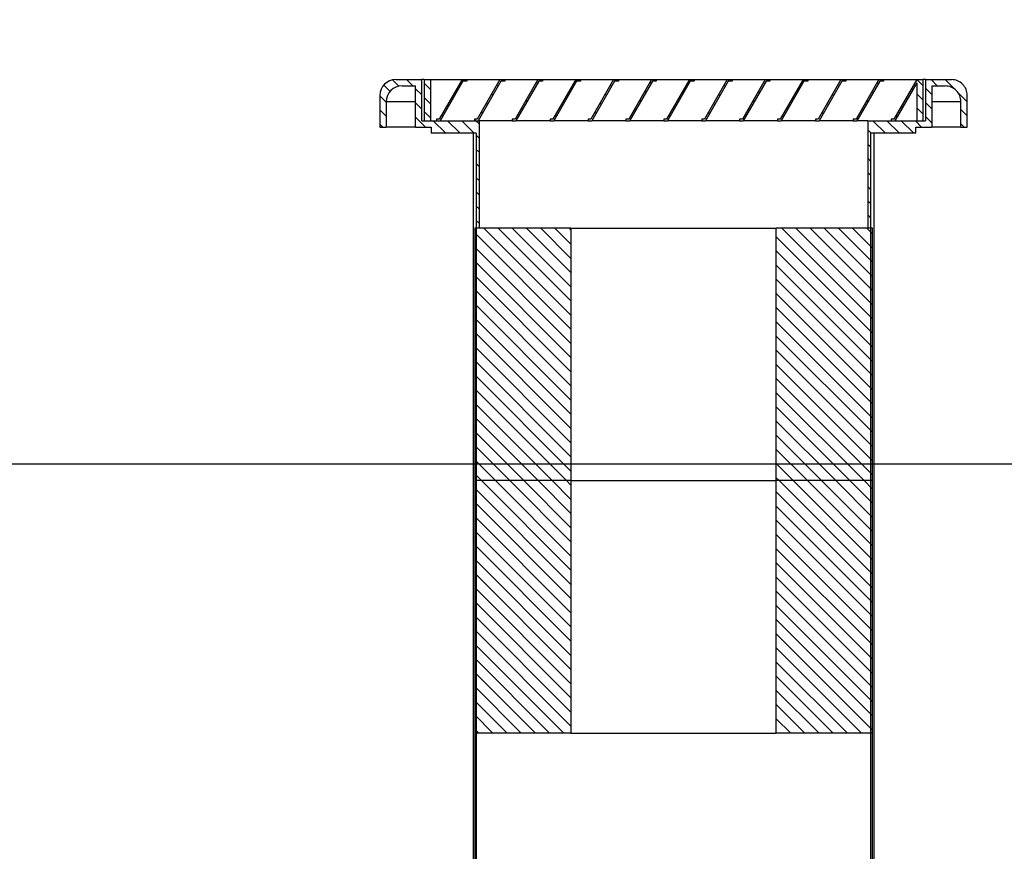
# Model space of a CAD drawing. Header units: millimetres. Extents: x -53179 to 121817, y -123620 to 254214.
# Tile 233 of 256: x 44596 to 44908, y 157 to 421. Entities that reach past the tile are written whole.
import ezdxf
from ezdxf import colors
from ezdxf.entities.mleader import LeaderData, LeaderLine
from ezdxf.math import Vec2, Vec3

# ---------------------------------------------------------------- set-up
doc = ezdxf.new("R2010")
doc.units = ezdxf.units.MM
doc.linetypes.add('xref_ACAD-LSN_dyspozytornia_PW_rzuty_12$0$DASHED', pattern=[19.05, 12.7, -6.35])
doc.layers.add('_BV_NAWIEWNIK_ŚCIENNY', color=3, linetype='Continuous')
doc.layers.add('WM_opis', color=7, linetype='Continuous')
for name, color, linetype, lineweight in [('_BV_POZA ZAKRESEM', 201, 'Continuous', 15), ('xref', 8, 'Continuous', 13), ('xref_ACAD-LSN_dyspozytornia_PW_rzuty_12$0$A opis', 8, 'Continuous', 13), ('xref_ACAD-LSN_dyspozytornia_PW_rzuty_12$0$A-Wall', 8, 'Continuous', 25), ('xref_ACAD-LSN_dyspozytornia_PW_rzuty_12$0$IS nawiewniki scienne', 8, 'xref_ACAD-LSN_dyspozytornia_PW_rzuty_12$0$DASHED', 9)]:
    doc.layers.add(name, color=color, linetype=linetype, lineweight=lineweight)
doc.styles.get("Standard").update_dxf_attribs({"font": 'arial.ttf'})
doc.styles.add('xref_ACAD-LSN_dyspozytornia_PW_rzuty_12$0$STYL ASA', font='ARIALN.TTF')
pattern_1 = [(45, (-592.8234, 544.05), (-2.245064, 2.245064), [])]

# ---------------------------------------------------------------- blocks, each defined once
blk = doc.blocks.new('A$C64B52A8B')
at = {"layer": '_BV_NAWIEWNIK_ŚCIENNY', "linetype": 'Continuous', "lineweight": 18}
h = blk.add_hatch(dxfattribs=at)
h.set_pattern_fill('ANSI31', color=256, style=0)
h.set_pattern_definition(pattern_1)
edge = h.paths.add_edge_path(flags=0)
edge.add_line((482.1, 169.75), (482.1, 155.5))
edge.add_line((482.1, 155.5), (452.1, 155.5))
edge.add_line((452.1, 155.5), (452.1, 154.5))
edge.add_line((452.1, 154.5), (486.1, 154.5))
edge.add_line((486.1, 154.5), (486.1, 172.75))
edge.add_line((486.1, 172.75), (499.1, 172.75))
edge.add_line((499.1, 172.75), (499.1, 181))
edge.add_arc((494.1, 181), 5, 0, 90)
edge.add_line((494.1, 186), (484.1, 186))
edge.add_line((484.1, 186), (484.1, 184))
edge.add_line((484.1, 184), (492.1, 184))
edge.add_arc((492.1, 179), 5, 0, 90, ccw=False)
edge.add_line((497.1, 179), (497.1, 174.75))
edge.add_line((497.1, 174.75), (484.1, 174.75))
edge.add_line((484.1, 174.75), (484.1, 169.75))
edge.add_line((484.1, 169.75), (482.1, 169.75))
h = blk.add_hatch(dxfattribs=at)
h.set_pattern_fill('ANSI31', color=256, style=0)
h.set_pattern_definition(pattern_1)
h.paths.add_polyline_path([(499.1, 170), (499.1, 172), (486.1, 172), (486.1, 170)], flags=0)
h = blk.add_hatch(dxfattribs=at)
h.set_pattern_fill('ANSI31', color=256, style=0)
h.set_pattern_definition(pattern_1)
h.paths.add_polyline_path([(498.6, 159.71), (498.6, 158.48), (499.1, 158.48), (499.1, 160), (486.6, 167.22), (486.6, 168.08), (486.1, 168.08), (486.1, 166.93)], flags=0)
h = blk.add_hatch(dxfattribs=at)
h.set_pattern_fill('ANSI31', color=256, style=0)
h.set_pattern_definition(pattern_1)
h.paths.add_polyline_path([(372.1, 125.5), (372.1, 156), (292.1, 156), (292.1, 125.5)], flags=0)
h = blk.add_hatch(dxfattribs=at)
h.set_pattern_fill('ANSI31', color=256, style=0)
h.set_pattern_definition(pattern_1)
h.paths.add_polyline_path([(452.1, 125.5), (452.1, 156), (372.1, 156), (372.1, 125.5)], flags=0)
h = blk.add_hatch(dxfattribs=at)
h.set_pattern_fill('ANSI31', color=256, style=0)
h.set_pattern_definition(pattern_1)
h.paths.add_polyline_path([(498.6, 147.71), (498.6, 146.48), (499.1, 146.48), (499.1, 148), (486.6, 155.22), (486.6, 156.08), (486.1, 156.08), (486.1, 154.93)], flags=0)
h = blk.add_hatch(dxfattribs=at)
h.set_pattern_fill('ANSI31', color=256, style=0)
h.set_pattern_definition(pattern_1)
h.paths.add_polyline_path([(486.6, 144.08), (486.1, 144.08), (486.1, 142.93), (498.6, 135.71), (498.6, 134.48), (499.1, 134.48), (499.1, 136), (486.6, 143.22)], flags=0)
h = blk.add_hatch(dxfattribs=at)
h.set_pattern_fill('ANSI31', color=256, style=0)
h.set_pattern_definition(pattern_1)
h.paths.add_polyline_path([(498.6, 123.71), (498.6, 122.48), (499.1, 122.48), (499.1, 124), (486.6, 131.22), (486.6, 132.08), (486.1, 132.08), (486.1, 130.93)], flags=0)
h = blk.add_hatch(dxfattribs=at)
h.set_pattern_fill('ANSI31', color=256, style=0)
h.set_pattern_definition(pattern_1)
h.paths.add_polyline_path([(486.6, 120.08), (486.1, 120.08), (486.1, 118.93), (498.6, 111.71), (498.6, 110.48), (499.1, 110.48), (499.1, 112), (486.6, 119.22)], flags=0)
h = blk.add_hatch(dxfattribs=at)
h.set_pattern_fill('ANSI31', color=256, style=0)
h.set_pattern_definition(pattern_1)
h.paths.add_polyline_path([(498.6, 99.71), (498.6, 98.48), (499.1, 98.48), (499.1, 100), (486.6, 107.22), (486.6, 108.08), (486.1, 108.08), (486.1, 106.93)], flags=0)
h = blk.add_hatch(dxfattribs=at)
h.set_pattern_fill('ANSI31', color=256, style=0)
h.set_pattern_definition(pattern_1)
h.paths.add_polyline_path([(486.6, 96.08), (486.1, 96.08), (486.1, 94.93), (498.6, 87.71), (498.6, 86.48), (499.1, 86.48), (499.1, 88), (486.6, 95.22)], flags=0)
h = blk.add_hatch(dxfattribs=at)
h.set_pattern_fill('ANSI31', color=256, style=0)
h.set_pattern_definition(pattern_1)
h.paths.add_polyline_path([(498.6, 75.71), (498.6, 74.48), (499.1, 74.48), (499.1, 76), (486.6, 83.22), (486.6, 84.08), (486.1, 84.08), (486.1, 82.93)], flags=0)
h = blk.add_hatch(dxfattribs=at)
h.set_pattern_fill('ANSI31', color=256, style=0)
h.set_pattern_definition(pattern_1)
h.paths.add_polyline_path([(498.6, 63.71), (498.6, 62.48), (499.1, 62.48), (499.1, 64), (486.6, 71.22), (486.6, 72.08), (486.1, 72.08), (486.1, 70.93)], flags=0)
h = blk.add_hatch(dxfattribs=at)
h.set_pattern_fill('ANSI31', color=256, style=0)
h.set_pattern_definition(pattern_1)
h.paths.add_polyline_path([(292.1, 60.5), (292.1, 30), (372.1, 30), (372.1, 60.5)], flags=0)
h = blk.add_hatch(dxfattribs=at)
h.set_pattern_fill('ANSI31', color=256, style=0)
h.set_pattern_definition(pattern_1)
h.paths.add_polyline_path([(372.1, 60.5), (372.1, 30), (452.1, 30), (452.1, 60.5)], flags=0)
h = blk.add_hatch(dxfattribs=at)
h.set_pattern_fill('ANSI31', color=256, style=0)
h.set_pattern_definition(pattern_1)
h.paths.add_polyline_path([(498.6, 51.71), (498.6, 50.48), (499.1, 50.48), (499.1, 52), (486.6, 59.22), (486.6, 60.08), (486.1, 60.08), (486.1, 58.93)], flags=0)
h = blk.add_hatch(dxfattribs=at)
h.set_pattern_fill('ANSI31', color=256, style=0)
h.set_pattern_definition(pattern_1)
h.paths.add_polyline_path([(486.6, 48.08), (486.1, 48.08), (486.1, 46.93), (498.6, 39.71), (498.6, 38.48), (499.1, 38.48), (499.1, 40), (486.6, 47.22)], flags=0)
h = blk.add_hatch(dxfattribs=at)
h.set_pattern_fill('ANSI31', color=256, style=0)
h.set_pattern_definition(pattern_1)
h.paths.add_polyline_path([(498.6, 27.71), (498.6, 26.48), (499.1, 26.48), (499.1, 28), (486.6, 35.22), (486.6, 36.08), (486.1, 36.08), (486.1, 34.93)], flags=0)
h = blk.add_hatch(dxfattribs=at)
h.set_pattern_fill('ANSI31', color=256, style=0)
h.set_pattern_definition(pattern_1)
edge = h.paths.add_edge_path(flags=0)
edge.add_line((482.1, 30.5), (482.1, 16.25))
edge.add_line((482.1, 16.25), (484.1, 16.25))
edge.add_line((484.1, 16.25), (484.1, 11.25))
edge.add_line((484.1, 11.25), (497.1, 11.25))
edge.add_line((497.1, 11.25), (497.1, 7))
edge.add_arc((492.1, 7), 5, 270, 360, ccw=False)
edge.add_line((492.1, 2), (484.1, 2))
edge.add_line((484.1, 2), (484.1, 0))
edge.add_line((484.1, 0), (494.1, 0))
edge.add_arc((494.1, 5), 5, 270, 360)
edge.add_line((499.1, 5), (499.1, 13.25))
edge.add_line((499.1, 13.25), (486.1, 13.25))
edge.add_line((486.1, 13.25), (486.1, 31.5))
edge.add_line((486.1, 31.5), (452.1, 31.5))
edge.add_line((452.1, 31.5), (452.1, 30.5))
edge.add_line((452.1, 30.5), (482.1, 30.5))
h = blk.add_hatch(dxfattribs=at)
h.set_pattern_fill('ANSI31', color=256, style=0)
h.set_pattern_definition(pattern_1)
h.paths.add_polyline_path([(486.1, 22.93), (498.1, 16), (486.1, 16), (486.1, 14), (499.1, 14), (499.1, 16), (486.6, 23.22), (486.6, 24.08), (486.1, 24.08)], flags=0)
at = {"layer": '_BV_NAWIEWNIK_ŚCIENNY', "linetype": 'Continuous', "lineweight": 25}
for p, q in [((494.1, 186), (484.1, 186)), ((484.1, 186), (484.1, 184)), ((492.1, 184), (484.1, 184)), ((484.1, 174.75), (484.1, 184)), ((492.1, 174.75), (492.1, 184)), ((499.1, 181), (499.1, 172.75)), ((497.1, 179), (497.1, 174.75)), ((484.1, 174.75), (497.1, 174.75)), ((484.1, 174.75), (484.1, 169.75)), ((486.1, 172.75), (499.1, 172.75)), ((486.1, 172.75), (486.1, 154.5)), ((499.1, 172), (486.1, 172)), ((486.1, 172), (486.1, 170)), ((499.1, 172), (499.1, 172.75)), ((499.1, 172), (499.1, 170)), ((484.1, 169.75), (482.1, 169.75)), ((482.1, 155.5), (482.1, 169.75)), ((499.1, 170), (486.1, 170)), ((499.1, 170), (499.1, 160)), ((486.6, 168.08), (486.1, 168.08)), ((486.1, 168.08), (486.1, 166.93)), ((498.6, 159.71), (486.1, 166.93)), ((486.6, 167.22), (486.6, 168.08)), ((499.1, 160), (486.6, 167.22)), ((498.6, 158.48), (498.6, 159.71)), ((499.1, 160), (499.1, 158.48)), ((482.1, 156.5), (82.1, 156.5)), ((292.1, 156), (212.1, 156)), ((292.1, 125.5), (292.1, 156)), ((372.1, 156), (292.1, 156)), ((372.1, 125.5), (372.1, 156)), ((452.1, 156), (372.1, 156)), ((452.1, 125.5), (452.1, 156)), ((482.1, 155.5), (482.1, 156.5)), ((486.6, 156.08), (486.1, 156.08)), ((486.1, 156.08), (486.1, 154.93)), ((486.6, 155.22), (486.6, 156.08)), ((499.1, 158.48), (498.6, 158.48)), ((499.1, 158.48), (499.1, 148)), ((482.1, 155.5), (82.1, 155.5)), ((482.1, 155.5), (452.1, 155.5)), ((452.1, 154.5), (452.1, 155.5)), ((452.1, 154.5), (486.1, 154.5)), ((498.6, 147.71), (486.1, 154.93)), ((486.1, 144.08), (486.1, 154.5)), ((499.1, 148), (486.6, 155.22)), ((498.6, 146.48), (498.6, 147.71)), ((499.1, 148), (499.1, 146.48)), ((486.6, 144.08), (486.1, 144.08)), ((486.1, 144.08), (486.1, 142.93)), ((486.6, 143.22), (486.6, 144.08)), ((499.1, 146.48), (498.6, 146.48)), ((499.1, 146.48), (499.1, 136)), ((498.6, 135.71), (486.1, 142.93)), ((486.1, 132.08), (486.1, 142.93)), ((499.1, 136), (486.6, 143.22)), ((498.6, 134.48), (498.6, 135.71)), ((499.1, 134.48), (498.6, 134.48)), ((499.1, 136), (499.1, 134.48)), ((499.1, 134.48), (499.1, 124)), ((486.6, 132.08), (486.1, 132.08)), ((486.1, 132.08), (486.1, 130.93)), ((486.6, 131.22), (486.6, 132.08)), ((499.1, 124), (486.6, 131.22)), ((498.6, 123.71), (486.1, 130.93)), ((486.1, 120.08), (486.1, 130.93)), ((292.1, 125.5), (292.1, 60.5)), ((372.1, 125.5), (292.1, 125.5)), ((372.1, 125.5), (372.1, 60.5)), ((452.1, 125.5), (372.1, 125.5)), ((452.1, 125.5), (452.1, 60.5)), ((498.6, 122.48), (498.6, 123.71)), ((499.1, 122.48), (498.6, 122.48)), ((499.1, 124), (499.1, 122.48)), ((499.1, 122.48), (499.1, 112)), ((486.6, 120.08), (486.1, 120.08)), ((486.1, 120.08), (486.1, 118.93)), ((498.6, 111.71), (486.1, 118.93)), ((486.1, 108.08), (486.1, 118.93)), ((486.6, 119.22), (486.6, 120.08)), ((499.1, 112), (486.6, 119.22)), ((498.6, 110.48), (498.6, 111.71)), ((499.1, 110.48), (498.6, 110.48)), ((499.1, 112), (499.1, 110.48)), ((499.1, 110.48), (499.1, 100)), ((486.6, 108.08), (486.1, 108.08)), ((486.1, 108.08), (486.1, 106.93)), ((498.6, 99.71), (486.1, 106.93)), ((486.1, 96.08), (486.1, 106.93)), ((486.6, 107.22), (486.6, 108.08)), ((499.1, 100), (486.6, 107.22)), ((499.1, 100), (499.1, 98.48)), ((498.6, 98.48), (498.6, 99.71)), ((499.1, 98.48), (498.6, 98.48)), ((499.1, 98.48), (499.1, 88)), ((486.6, 96.08), (486.1, 96.08)), ((486.1, 96.08), (486.1, 94.93)), ((498.6, 87.71), (486.1, 94.93)), ((486.1, 84.08), (486.1, 94.93)), ((486.6, 95.22), (486.6, 96.08)), ((499.1, 88), (486.6, 95.22)), ((498.6, 86.48), (498.6, 87.71)), ((499.1, 88), (499.1, 86.48)), ((499.1, 86.48), (498.6, 86.48)), ((499.1, 86.48), (499.1, 76)), ((486.6, 84.08), (486.1, 84.08)), ((486.1, 84.08), (486.1, 82.93)), ((498.6, 75.71), (486.1, 82.93)), ((486.1, 72.08), (486.1, 82.93)), ((486.6, 83.22), (486.6, 84.08)), ((499.1, 76), (486.6, 83.22)), ((498.6, 74.48), (498.6, 75.71)), ((499.1, 76), (499.1, 74.48)), ((486.6, 72.08), (486.1, 72.08)), ((486.1, 72.08), (486.1, 70.93)), ((486.6, 71.22), (486.6, 72.08)), ((499.1, 74.48), (498.6, 74.48)), ((499.1, 74.48), (499.1, 64)), ((498.6, 63.71), (486.1, 70.93)), ((486.1, 60.08), (486.1, 70.93)), ((499.1, 64), (486.6, 71.22)), ((498.6, 62.48), (498.6, 63.71)), ((499.1, 62.48), (498.6, 62.48)), ((499.1, 64), (499.1, 62.48)), ((499.1, 62.48), (499.1, 52)), ((292.1, 30), (292.1, 60.5)), ((292.1, 60.5), (372.1, 60.5)), ((372.1, 30), (372.1, 60.5)), ((372.1, 60.5), (452.1, 60.5)), ((452.1, 30), (452.1, 60.5)), ((486.6, 60.08), (486.1, 60.08)), ((486.1, 60.08), (486.1, 58.93)), ((486.6, 59.22), (486.6, 60.08)), ((498.6, 51.71), (486.1, 58.93)), ((486.1, 48.08), (486.1, 58.93)), ((499.1, 52), (486.6, 59.22)), ((498.6, 50.48), (498.6, 51.71)), ((499.1, 50.48), (498.6, 50.48)), ((499.1, 52), (499.1, 50.48)), ((499.1, 50.48), (499.1, 40)), ((486.6, 48.08), (486.1, 48.08)), ((486.1, 48.08), (486.1, 46.93)), ((498.6, 39.71), (486.1, 46.93)), ((486.1, 36.08), (486.1, 46.93)), ((486.6, 47.22), (486.6, 48.08)), ((499.1, 40), (486.6, 47.22)), ((498.6, 38.48), (498.6, 39.71)), ((499.1, 38.48), (498.6, 38.48)), ((499.1, 40), (499.1, 38.48)), ((499.1, 38.48), (499.1, 28)), ((486.6, 36.08), (486.1, 36.08)), ((486.1, 36.08), (486.1, 34.93)), ((498.6, 27.71), (486.1, 34.93)), ((486.1, 31.5), (486.1, 34.93)), ((486.6, 35.22), (486.6, 36.08)), ((499.1, 28), (486.6, 35.22)), ((452.1, 30.5), (452.1, 31.5)), ((486.1, 31.5), (452.1, 31.5)), ((486.1, 31.5), (486.1, 13.25)), ((82.1, 30.5), (482.1, 30.5)), ((82.1, 29.5), (482.1, 29.5)), ((212.1, 30), (292.1, 30)), ((292.1, 30), (372.1, 30)), ((372.1, 30), (452.1, 30)), ((452.1, 30.5), (482.1, 30.5)), ((482.1, 29.5), (482.1, 30.5)), ((482.1, 16.25), (482.1, 30.5)), ((498.6, 26.48), (498.6, 27.71)), ((499.1, 26.48), (498.6, 26.48)), ((499.1, 28), (499.1, 26.48)), ((499.1, 26.48), (499.1, 16)), ((486.6, 24.08), (486.1, 24.08)), ((486.1, 24.08), (486.1, 22.93)), ((498.1, 16), (486.1, 22.93)), ((486.6, 23.22), (486.6, 24.08)), ((499.1, 16), (486.6, 23.22)), ((482.1, 16.25), (484.1, 16.25)), ((484.1, 16.25), (484.1, 11.25)), ((498.1, 16), (486.1, 16)), ((486.1, 16), (486.1, 14)), ((499.1, 16), (499.1, 14)), ((486.1, 14), (499.1, 14)), ((499.1, 13.25), (486.1, 13.25)), ((499.1, 13.25), (499.1, 14)), ((499.1, 13.25), (499.1, 5)), ((497.1, 11.25), (484.1, 11.25)), ((484.1, 2), (484.1, 11.25)), ((492.1, 2), (492.1, 11.25)), ((497.1, 11.25), (497.1, 7)), ((484.1, 2), (492.1, 2)), ((484.1, 2), (484.1, 0)), ((484.1, 0), (494.1, 0))]:
    blk.add_line(p, q, dxfattribs=at)
for centre, start, end in [((492.1, 179), 0, 90), ((494.1, 181), 0, 90), ((492.1, 7), 270, 0), ((494.1, 5), 270, 0)]:
    blk.add_arc(centre, 5, start, end, dxfattribs=at)
blk = doc.blocks.new('xref_ACAD-LSN_dyspozytornia_PW_rzuty_12')
at = {"layer": 'xref_ACAD-LSN_dyspozytornia_PW_rzuty_12$0$A-Wall', "linetype": 'Continuous', "lineweight": 25}
blk.add_line((72037.184, 90717.22), (71892.684, 90717.22), dxfattribs=at)
at = {"layer": 'xref_ACAD-LSN_dyspozytornia_PW_rzuty_12$0$IS nawiewniki scienne'}
blk.add_lwpolyline([(71935.659, 90717.22), (71948.359, 90717.22), (71948.359, 90689.22), (71935.659, 90689.22)], close=True, dxfattribs=at)
at = {"layer": 'xref_ACAD-LSN_dyspozytornia_PW_rzuty_12$0$A opis', "linetype": 'Continuous', "lineweight": 9}
ml = blk.add_multileader_mtext('Standard', dxfattribs=at)
ml.set_content('zamurowanie otworu z luksferami', color=256, style='xref_ACAD-LSN_dyspozytornia_PW_rzuty_12$0$STYL ASA')
ml.set_leader_properties()
ml.build(insert=Vec2(0, 0))
ml.multileader.update_dxf_attribs({"text_left_attachment_type": 6, "text_right_attachment_type": 6, "dogleg_length": 3, "arrow_head_size": 10})
ctx = ml.context
ctx.base_point, ctx.char_height, ctx.arrow_head_size, ctx.landing_gap_size, ctx.plane_origin = Vec3(71869.14, 90806.773), 10, 10, 10, Vec3(71584.943, 90268.38)
ctx.left_attachment, ctx.right_attachment = 6, 6
notes = []
notes.append((ctx, [(0, (1, 1, 0), (71864.148, 90806.773), (1, 0), 4.992, [(0, [(71843.286, 90717.22)], 0, [])])]))
ctx.mtext.insert, ctx.mtext.width, ctx.mtext.line_spacing_factor, ctx.mtext.flow_direction = Vec3(71879.14, 90818.773), 103.08308, 0.96, 5
for ctx, leaders in notes:
    for number, flags, end, landing, length, lines in leaders:
        leader = LeaderData()
        leader.index, (leader.has_last_leader_line, leader.has_dogleg_vector, leader.attachment_direction) = number, flags
        leader.last_leader_point, leader.dogleg_vector, leader.dogleg_length = Vec3(end), Vec3(landing), length
        for number, points, colour, breaks in lines:
            line = LeaderLine()
            line.index, line.vertices, line.color, line.breaks = number, Vec3.list(points), colors.encode_raw_color(colour), breaks
            leader.lines.append(line)
        ctx.leaders.append(leader)

msp = doc.modelspace()

# ---------------------------------------------------------------- block references
at = {"layer": 'xref', "xscale": 10, "yscale": 10, "zscale": 10}
msp.add_blockref('xref_ACAD-LSN_dyspozytornia_PW_rzuty_12', (-674616.84, -906892.2), dxfattribs=at)

# ---------------------------------------------------------------- next in the draw order: block references
at = {"layer": '_BV_POZA ZAKRESEM', "color": 2, "rotation": 89.99999999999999}
msp.add_blockref('A$C64B52A8B', (44896.24, -97.3), dxfattribs=at)

# ---------------------------------------------------------------- next in the draw order: leaders
at = {"layer": 'WM_opis', "lineweight": 9}
ml = msp.add_multileader_mtext('Standard', dxfattribs=at)
ml.set_content('\\fArial Narrow|b0|i0|c238;Poza zakresem opracowania', color=256)
ml.set_leader_properties(color=256)
ml.build(insert=Vec2(0, 0))
ml.multileader.update_dxf_attribs({"dogleg_length": 4, "arrow_head_size": 150})
ctx = ml.context
ctx.base_point, ctx.char_height, ctx.arrow_head_size, ctx.landing_gap_size, ctx.plane_origin = Vec3(43183.3, 110791.22), 125, 150, 15, Vec3(153897.91, 139009.29)
ctx.text_align_type = 1
notes = []
notes.append((ctx, [(0, (0, 0, 0), (0, 0), (1, 0), 1, [])]))
ctx.mtext.insert, ctx.mtext.alignment = Vec3(44109.52, 110871.05), 2
ml = msp.add_multileader_mtext('Standard', dxfattribs=at)
ml.set_content('\\fArial Narrow|b0|i0|c238;Poza zakresem opracowania', color=256)
ml.set_leader_properties(color=256)
ml.build(insert=Vec2(0, 0))
ml.multileader.update_dxf_attribs({"dogleg_length": 4, "arrow_head_size": 150})
ctx = ml.context
ctx.base_point, ctx.char_height, ctx.arrow_head_size, ctx.landing_gap_size, ctx.plane_origin = Vec3(48591.11, 110791.22), 125, 150, 15, Vec3(159305.72, 139009.29)
ctx.text_align_type = 1
notes.append((ctx, [(0, (0, 0, 0), (0, 0), (1, 0), 1, [])]))
ctx.mtext.insert, ctx.mtext.alignment = Vec3(49517.34, 110871.05), 2
ml = msp.add_multileader_mtext('Standard', dxfattribs=at)
ml.set_content('\\fArial Narrow|b0|i0|c238;Poza zakresem opracowania', color=256)
ml.set_leader_properties(color=256)
ml.build(insert=Vec2(0, 0))
ml.multileader.update_dxf_attribs({"dogleg_length": 4, "arrow_head_size": 150})
ctx = ml.context
ctx.base_point, ctx.char_height, ctx.arrow_head_size, ctx.landing_gap_size, ctx.plane_origin = Vec3(51708.24, 110791.22), 125, 150, 15, Vec3(162422.85, 139009.29)
ctx.text_align_type = 1
notes.append((ctx, [(0, (0, 0, 0), (0, 0), (1, 0), 1, [])]))
ctx.mtext.insert, ctx.mtext.alignment = Vec3(52634.47, 110871.05), 2
ml = msp.add_multileader_mtext('Standard', dxfattribs=at)
ml.set_content('\\fArial Narrow|b0|i0|c238;Poza zakresem opracowania', color=256)
ml.set_leader_properties(color=256)
ml.build(insert=Vec2(0, 0))
ml.multileader.update_dxf_attribs({"dogleg_length": 4, "arrow_head_size": 150})
ctx = ml.context
ctx.base_point, ctx.char_height, ctx.arrow_head_size, ctx.landing_gap_size, ctx.plane_origin = Vec3(49892.18, 103205.3), 125, 150, 15, Vec3(160606.78, 131423.38)
ctx.text_align_type = 1
notes.append((ctx, [(0, (0, 0, 0), (0, 0), (1, 0), 1, [])]))
ctx.mtext.insert, ctx.mtext.alignment = Vec3(50818.4, 103285.13), 2
ml = msp.add_multileader_mtext('Standard', dxfattribs=at)
ml.set_content('\\fArial Narrow|b0|i0|c238;Poza zakresem opracowania', color=256)
ml.set_leader_properties(color=256)
ml.build(insert=Vec2(0, 0))
ml.multileader.update_dxf_attribs({"dogleg_length": 4, "arrow_head_size": 150})
ctx = ml.context
ctx.base_point, ctx.char_height, ctx.arrow_head_size, ctx.landing_gap_size, ctx.plane_origin = Vec3(45528.2, 103205.3), 125, 150, 15, Vec3(156242.8, 131423.38)
ctx.text_align_type = 1
notes.append((ctx, [(0, (0, 0, 0), (0, 0), (1, 0), 1, [])]))
ctx.mtext.insert, ctx.mtext.alignment = Vec3(46454.42, 103285.13), 2
ml = msp.add_multileader_mtext('Standard', dxfattribs=at)
ml.set_content('\\fArial Narrow|b0|i0|c238;Poza zakresem opracowania', color=256)
ml.set_leader_properties(color=256)
ml.build(insert=Vec2(0, 0))
ml.multileader.update_dxf_attribs({"dogleg_length": 4, "arrow_head_size": 150})
ctx = ml.context
ctx.base_point, ctx.char_height, ctx.arrow_head_size, ctx.landing_gap_size, ctx.plane_origin = Vec3(42682.13, 103205.3), 125, 150, 15, Vec3(153396.73, 131423.38)
ctx.text_align_type = 1
notes.append((ctx, [(0, (0, 0, 0), (0, 0), (1, 0), 1, [])]))
ctx.mtext.insert, ctx.mtext.alignment = Vec3(43608.35, 103285.13), 2
ml = msp.add_multileader_mtext('Standard', dxfattribs=at)
ml.set_content('\\fArial Narrow|b0|i0|c238;Tłumiki akustyczne', color=256)
ml.set_leader_properties(color=256)
ml.build(insert=Vec2(0, 0))
ml.multileader.update_dxf_attribs({"dogleg_length": 4, "arrow_head_size": 150})
ctx = ml.context
ctx.base_point, ctx.char_height, ctx.arrow_head_size, ctx.landing_gap_size, ctx.plane_origin = Vec3(230166.06, 19339.18), 125, 150, 15, Vec3(330017.68, 17310.61)
notes.append((ctx, [(0, (0, 0, 0), (0, 0), (1, 0), 1, [])]))
ctx.mtext.insert, ctx.mtext.width = Vec3(88630.47, 11651.72), 9634.5233
ml = msp.add_multileader_mtext('Standard', dxfattribs=at)
ml.set_content('\\fArial Narrow|b0|i0|c238;T1 - Tłumik akustyczny okrągły np. typu CLA-A-100-500; masa 3kg', color=256)
ml.set_leader_properties(color=256)
ml.build(insert=Vec2(0, 0))
ml.multileader.update_dxf_attribs({"dogleg_length": 4, "arrow_head_size": 150})
ctx = ml.context
ctx.base_point, ctx.char_height, ctx.arrow_head_size, ctx.landing_gap_size, ctx.plane_origin = Vec3(88615.47, 11322.57), 125, 150, 15, Vec3(330017.68, 17062.29)
notes.append((ctx, [(0, (0, 0, 0), (0, 0), (1, 0), 1, [])]))
ctx.mtext.insert, ctx.mtext.width = Vec3(88630.47, 11403.4), 9634.5233
ml = msp.add_multileader_mtext('Standard', dxfattribs=at)
ml.set_content('\\fArial Narrow|b0|i0|c238;T2 - Tłumik akustyczny prostokątny np. typu MORENDO a-0253-600-250-1250; masa 25kg', color=256)
ml.set_leader_properties(color=256)
ml.build(insert=Vec2(0, 0))
ml.multileader.update_dxf_attribs({"dogleg_length": 4, "arrow_head_size": 150})
ctx = ml.context
ctx.base_point, ctx.char_height, ctx.arrow_head_size, ctx.landing_gap_size, ctx.plane_origin = Vec3(88615.47, 11074.25), 125, 150, 15, Vec3(330017.68, 16813.97)
notes.append((ctx, [(0, (0, 0, 0), (0, 0), (1, 0), 1, [])]))
ctx.mtext.insert, ctx.mtext.width = Vec3(88630.47, 11155.08), 9634.5233
ml = msp.add_multileader_mtext('Standard', dxfattribs=at)
ml.set_content('\\fArial Narrow|b0|i0|c238;T3 - Tłumik akustyczny prostokątny np. typu MORENDO a-0253-500-250-1250; masa 22kg', color=256)
ml.set_leader_properties(color=256)
ml.build(insert=Vec2(0, 0))
ml.multileader.update_dxf_attribs({"dogleg_length": 4, "arrow_head_size": 150})
ctx = ml.context
ctx.base_point, ctx.char_height, ctx.arrow_head_size, ctx.landing_gap_size, ctx.plane_origin = Vec3(88615.47, 10825.93), 125, 150, 15, Vec3(330017.68, 16565.65)
notes.append((ctx, [(0, (0, 0, 0), (0, 0), (1, 0), 1, [])]))
ctx.mtext.insert, ctx.mtext.width = Vec3(88630.47, 10906.76), 9634.5233
ml = msp.add_multileader_mtext('Standard', dxfattribs=at)
ml.set_content('\\fArial Narrow|b0|i0|c238;T4 - Tłumik akustyczny prostokątny np. typu MORENDO a-0252-600-250-950; masa 20kg', color=256)
ml.set_leader_properties(color=256)
ml.build(insert=Vec2(0, 0))
ml.multileader.update_dxf_attribs({"dogleg_length": 4, "arrow_head_size": 150})
ctx = ml.context
ctx.base_point, ctx.char_height, ctx.arrow_head_size, ctx.landing_gap_size, ctx.plane_origin = Vec3(88615.47, 10577.6), 125, 150, 15, Vec3(330017.68, 16317.32)
notes.append((ctx, [(0, (0, 0, 0), (0, 0), (1, 0), 1, [])]))
ctx.mtext.insert, ctx.mtext.width = Vec3(88630.47, 10658.44), 9634.5233
for ctx, leaders in notes:
    for number, flags, end, landing, length, lines in leaders:
        leader = LeaderData()
        leader.index, (leader.has_last_leader_line, leader.has_dogleg_vector, leader.attachment_direction) = number, flags
        leader.last_leader_point, leader.dogleg_vector, leader.dogleg_length = Vec3(end), Vec3(landing), length
        for number, points, colour, breaks in lines:
            line = LeaderLine()
            line.index, line.vertices, line.color, line.breaks = number, Vec3.list(points), colors.encode_raw_color(colour), breaks
            leader.lines.append(line)
        ctx.leaders.append(leader)

doc.saveas('drawing.dxf')
